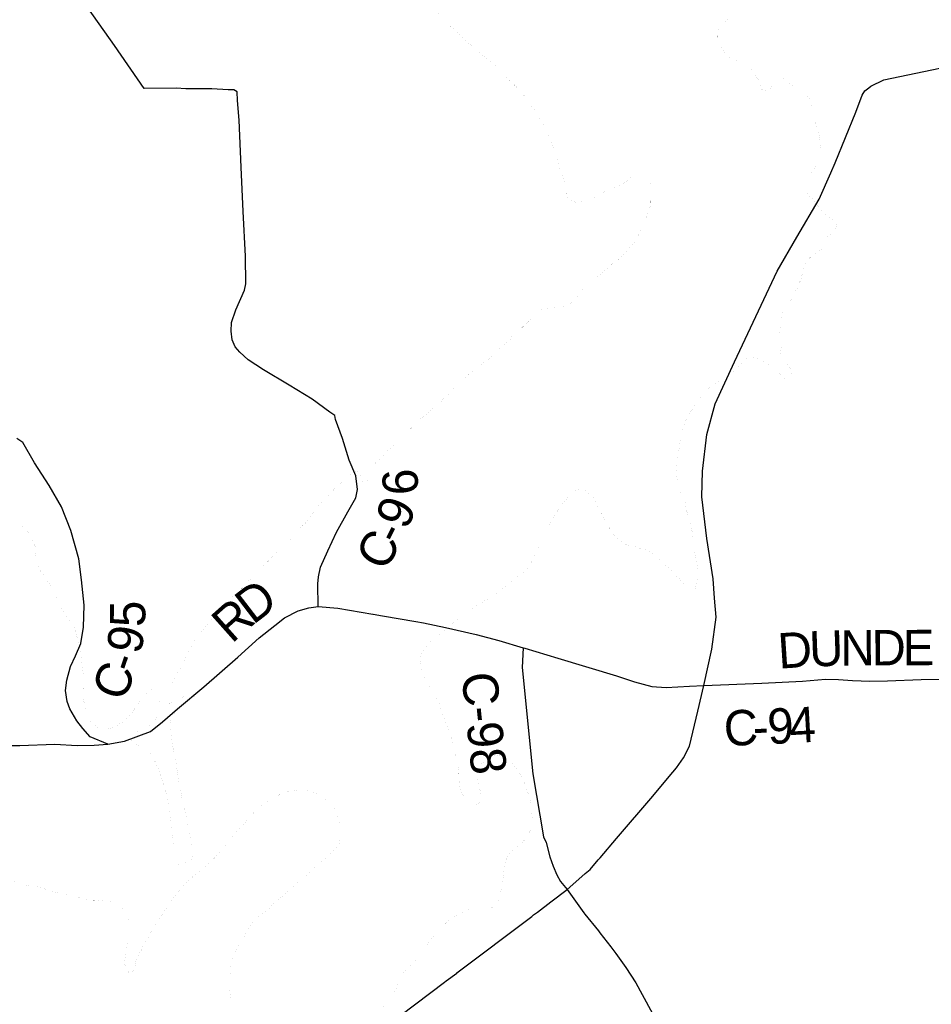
# Model space of a CAD drawing. Header units: feet. Extents: x 2045852 to 2423567, y 671180 to 1091522.
# Tile 52 of 101: x 2211553 to 2219286, y 942484 to 950833. Entities that reach past the tile are written whole.
import ezdxf

# ---------------------------------------------------------------- set-up
doc = ezdxf.new("R2010")
doc.units = ezdxf.units.FT
doc.header["$MEASUREMENT"] = 0
doc.linetypes.add('stream', pattern=[1.4, 0.7, -0.1, 0.1, -0.1, 0.1, -0.1, 0.1, -0.1])
for name, color, linetype in [('GM_X_County_Road', 3, 'Continuous'), ('GM_X_County_Road_Text', 3, 'Continuous'), ('GM_X_Major_River', 5, 'stream'), ('GM_X_State_Route', 1, 'Continuous')]:
    doc.layers.add(name, color=color, linetype=linetype)
doc.styles.add('Style-font30', font='font30.shx')

msp = doc.modelspace()

# ---------------------------------------------------------------- linework, layer by layer
at = {"layer": 'GM_X_County_Road', "flags": 128}
for points in [[(2214085, 945856.9), (2214080.9, 946049.5), (2214086.9, 946109.7), (2214105, 946189.9), (2214167.2, 946328.4), (2214239.4, 946486.9), (2214337.7, 946661.5), (2214403.9, 946779.9), (2214417.9, 946850.1), (2214405.9, 946964.5), (2214347.6, 947098.9), (2214291.3, 947283.4), (2214233.1, 947443.9), (2214227, 947478), (2214182.9, 947506), (2214034.3, 947616.3), (2213839.5, 947734.5), (2213622.7, 947864.8), (2213490.2, 947948.9), (2213421.9, 948013.1), (2213381.7, 948059.2), (2213355.6, 948117.4), (2213347.6, 948191.6), (2213349.5, 948265.8), (2213385.6, 948374.2), (2213459.9, 948538.7), (2213471.9, 948592.9), (2213467.8, 948827.6), (2213447.6, 949206.8), (2213431.4, 949581.9), (2213415.2, 949981.2), (2213401.1, 950147.7), (2213397.1, 950221.9), (2213371, 950239.9), (2213322.8, 950239.9), (2213182.3, 950247.8), (2212963.5, 950245.7), (2212881.2, 950251.6), (2212608.2, 950249.5), (2212357.1, 950614.4), (2212084, 951003.5)], [(2212300.8, 944690.1), (2212152.2, 944752.2), (2212087.9, 944822.4), (2212037.7, 944888.6), (2211979.5, 944990.9), (2211957.4, 945051), (2211941.3, 945145.3), (2211953.3, 945233.6), (2211983.4, 945350), (2212027.5, 945438.3), (2212071.6, 945542.6), (2212095.7, 945681.1), (2212101.7, 945869.7), (2212077.5, 946084.3), (2212055.4, 946260.8), (2211987, 946501.5), (2211906.7, 946702.1), (2211804.2, 946882.6), (2211679.7, 947075.1), (2211579.3, 947247.6), (2211528.7, 947282.1)], [(2212300.8, 944690.1), (2212443.3, 944716.3), (2212662.1, 944798.7), (2212764.4, 944879), (2212892.9, 944989.4), (2213115.6, 945176.2), (2213402.6, 945429.1), (2213585.2, 945591.7), (2213717.7, 945696.1), (2213800, 945760.4), (2213916.4, 945820.7), (2214006.7, 945844.8), (2214085, 945856.9), (2214251.6, 945842.9), (2214549, 945792.8), (2214550.3, 945792.6)], [(2214550.3, 945792.6), (2214631.1, 945779), (2214914.1, 945731), (2214978.9, 945717.6), (2215165.1, 945679), (2215424, 945621), (2215616.8, 945568.9), (2215823.1, 945507.2)], [(2215823.1, 945507.2), (2215815.6, 945340.4), (2215906.6, 944438.9), (2215996.7, 943904), (2216020.1, 943855.4), (2216048.9, 943733.5), (2216079.2, 943655.6), (2216109.2, 943581.6), (2216139.3, 943524.9), (2216197.3, 943458)], [(2215823.1, 945507.2), (2215837.6, 945502.9), (2216116.7, 945420.8), (2216616.6, 945270.6), (2216769.1, 945218.6), (2216915.7, 945178.5), (2217038.1, 945170.6), (2217234.9, 945182.8), (2217355.1, 945186.7)], [(2217355.1, 945186.7), (2217849.1, 945207.2), (2218194.4, 945225.5), (2218387.1, 945241.6), (2218499.5, 945239.7), (2218618, 945229.7), (2218764.5, 945223.8), (2218913.1, 945225.9), (2219200.1, 945238.1), (2219521.3, 945242.3)], [(2211267.4, 944677.5), (2211554, 944680), (2211851.1, 944689.9), (2212039.8, 944679.9), (2212184.3, 944682), (2212300.8, 944690.1)]]:
    msp.add_lwpolyline(points, dxfattribs=at)
at = {"layer": 'GM_X_Major_River', "ltscale": 0.333, "const_width": 0.18, "flags": 128}
for points in [[(2216686.9, 949456.3), (2216669, 949442), (2216643.1, 949429.7), (2216625.1, 949421.4), (2216605.2, 949413.2), (2216585.2, 949404.9), (2216565.2, 949396.7), (2216543.3, 949388.3), (2216523.3, 949378.1), (2216501.4, 949367.8), (2216477.5, 949353.5), (2216451.6, 949341.1), (2216429.7, 949328.8), (2216403.8, 949316.5), (2216389.8, 949312.3), (2216377.8, 949308.1), (2216363.8, 949303.9), (2216347.8, 949297.7), (2216333.8, 949295.5), (2216319.8, 949289.4), (2216305.8, 949287.2), (2216293.8, 949285), (2216277.8, 949282.8), (2216265.7, 949286.7), (2216247.5, 949292.5), (2216233.4, 949300.3), (2216217.2, 949308.2), (2216205.1, 949316), (2216190.9, 949327.9), (2216188.5, 949360), (2216188.2, 949376), (2216183.9, 949400), (2216179.6, 949422.1), (2216175.3, 949444.1), (2216169, 949468.1), (2216160.7, 949490), (2216154.4, 949510), (2216148.1, 949528), (2216141.9, 949542), (2216137.7, 949556), (2216135.5, 949572), (2216129.2, 949592), (2216124.8, 949622), (2216116.4, 949650), (2216110, 949676), (2216103.7, 949700), (2216095.4, 949722), (2216087.1, 949741.9), (2216078.8, 949761.9), (2216070.5, 949779.8), (2216060.2, 949803.8), (2216049.8, 949829.7), (2216037.4, 949857.7), (2216023, 949887.6), (2216004.4, 949923.5), (2215992.1, 949947.4), (2215977.7, 949973.3), (2215965.3, 949995.2), (2215950.9, 950023.1), (2215934.5, 950051), (2215920.2, 950072.9), (2215903.9, 950092.8), (2215887.6, 950110.6), (2215871.3, 950130.5), (2215854.9, 950154.3), (2215834.4, 950188.2), (2215805.9, 950218), (2215783.5, 950243.8), (2215761.1, 950267.6), (2215740.8, 950287.4), (2215720.4, 950307.2), (2215700.1, 950329), (2215677.7, 950354.8), (2215651.2, 950382.6), (2215624.8, 950408.3), (2215598.3, 950434.1), (2215571.9, 950457.9), (2215535.4, 950487.5), (2215507.1, 950509.2), (2215446.2, 950558.6), (2215427.9, 950576.5), (2215407.6, 950596.3), (2215387.2, 950616.1), (2215360.9, 950635.8), (2215330.4, 950663.5), (2215293.9, 950695.2), (2215257.2, 950738.9), (2215208.6, 950774.4), (2215174, 950810.1), (2215141.4, 950843.8), (2215113, 950871.5), (2215088.5, 950899.3), (2215068.1, 950923.2), (2215047.8, 950943), (2215031.5, 950962.8), (2215017.2, 950982.7), (2215002.8, 951004.6), (2214988.5, 951022.5), (2214972.2, 951042.4), (2214960, 951058.3), (2214945.7, 951076.2)], [(2218110.9, 950272), (2218094.7, 950281.8), (2218080.6, 950291.7), (2218066.3, 950303.5), (2218056.2, 950311.4), (2218042, 950323.3), (2218025.8, 950337.1), (2218011.7, 950337), (2218001.7, 950336.8), (2217987.7, 950330.7), (2217965.9, 950312.3), (2217954, 950300.2), (2217942.2, 950284), (2217930.4, 950265.8), (2217918.6, 950249.6), (2217910.7, 950239.4), (2217896.7, 950233.3), (2217878.6, 950235), (2217858.5, 950240.8), (2217846.4, 950244.7), (2217838.2, 950258.6), (2217833.9, 950278.7), (2217827.6, 950298.6), (2217821.4, 950316.6), (2217811.1, 950332.5), (2217800.8, 950352.5), (2217790.5, 950374.4), (2217776.2, 950392.3), (2217763.9, 950410.2), (2217753.7, 950426.1), (2217743.5, 950440), (2217731.3, 950449.9), (2217717.1, 950457.8), (2217705, 950461.6), (2217688.9, 950467.5), (2217668.8, 950473.2), (2217648.6, 950479), (2217630.5, 950486.8), (2217606.3, 950496.6), (2217592.1, 950502.4), (2217582, 950508.3), (2217565.8, 950522.1), (2217555.6, 950532), (2217545.5, 950542), (2217537.3, 950553.9), (2217527.1, 950567.8), (2217518.8, 950581.8), (2217486.1, 950633.5), (2217479.9, 950643.5), (2217473.8, 950653.4), (2217469.6, 950667.4), (2217469.3, 950687.5), (2217469.2, 950697.5), (2217469, 950709.5), (2217468.8, 950727.6), (2217474.6, 950741.7), (2217482.4, 950755.8), (2217494.3, 950772), (2217510.2, 950784.3), (2217528, 950800.5), (2217537.9, 950812.7), (2217551.7, 950828.9), (2217565.5, 950847.1), (2217575.4, 950861.3), (2217575.2, 950871.3), (2217571, 950887.3), (2217564.8, 950901.3), (2217556.6, 950917.2), (2217546.4, 950929.1), (2217538.2, 950941.1), (2217529.9, 950957), (2217525.8, 950969), (2217511.5, 950984.9), (2217499.3, 950994.8), (2217487.2, 951004.7), (2217473, 951012.5), (2217456.9, 951020.3), (2217438.8, 951024.1), (2217422.7, 951025.9), (2217408.7, 951023.8), (2217392.7, 951017.6), (2217374.8, 951007.3), (2217348.8, 950999), (2217324.9, 950986.6), (2217302.9, 950978.3), (2217284.9, 950970.1), (2217214.9, 950957.2), (2217188.8, 950954.9), (2217158.8, 950952.5), (2217126.7, 950952.1), (2217096.6, 950951.8), (2217060.4, 950953.3), (2217032.3, 950957), (2217004.2, 950958.7), (2216980.1, 950960.4), (2216958, 950962.1), (2216937.8, 950965.9), (2216915.7, 950969.6), (2216893.6, 950973.4), (2216871.5, 950975.1), (2216847.4, 950976.8)], [(2218155.4, 948575.4), (2218165.1, 948599.6), (2218174.9, 948619.7), (2218182.6, 948637.9), (2218186.4, 948658), (2218192.2, 948676.1), (2218193.9, 948694.2), (2218197.7, 948714.3), (2218199.4, 948734.4), (2218207.2, 948752.5), (2218217.1, 948766.7), (2218230.9, 948786.9), (2218246.7, 948805.2), (2218270.4, 948829.5), (2218294.3, 948843.9), (2218314.2, 948860.2), (2218336, 948880.5), (2218353.9, 948888.7), (2218365.7, 948910.9), (2218383, 948963.3), (2218388.9, 948977.4), (2218420.6, 949005.9), (2218442.5, 949016.2), (2218454.5, 949020.3), (2218464.4, 949030.5), (2218468.3, 949040.6), (2218474.1, 949054.7), (2218479.9, 949072.8), (2218483.8, 949082.9), (2218483.7, 949092.9), (2218479.5, 949104.9), (2218469.3, 949118.8), (2218455.1, 949132.7), (2218438.8, 949146.5), (2218422.6, 949158.4), (2218404.4, 949170.2), (2218390.2, 949180), (2218376, 949189.9), (2218363.8, 949205.8), (2218351.5, 949221.7), (2218337.2, 949241.6), (2218320.9, 949263.5), (2218302.5, 949289.3), (2218284.2, 949309.2), (2218265.9, 949325), (2218249.7, 949338.8), (2218239.5, 949350.7), (2218231.2, 949364.7), (2218226.9, 949386.7), (2218224.8, 949398.7), (2218224.6, 949412.8), (2218222.4, 949424.8), (2218222.3, 949436.8), (2218228, 949456.9), (2218231.9, 949467), (2218237.8, 949477.1), (2218243.7, 949487.2), (2218249.5, 949499.3), (2218257.4, 949509.4), (2218286.9, 949559.9), (2218296.7, 949574.1), (2218304.5, 949594.3), (2218310.2, 949616.4), (2218317.9, 949638.5), (2218325.7, 949662.7), (2218335.4, 949682.9), (2218339.2, 949699), (2218343, 949717.1), (2218344.7, 949737.2), (2218346.5, 949757.3), (2218344, 949789.3), (2218339.7, 949817.4), (2218335.3, 949843.4), (2218333, 949865.4), (2218330.8, 949879.4), (2218326.6, 949895.4), (2218322.4, 949909.4), (2218316.2, 949923.4), (2218310, 949939.4), (2218303.7, 949957.3), (2218299.4, 949975.3), (2218293.2, 949993.3), (2218286.9, 950017.3), (2218282.5, 950041.3), (2218274.2, 950061.3), (2218270, 950079.3), (2218267.7, 950097.3), (2218265.5, 950113.4), (2218265.3, 950127.4), (2218261.1, 950141.4), (2218257, 950151.4), (2218252.8, 950161.3), (2218240.6, 950175.2), (2218222.3, 950191.1), (2218210.2, 950201), (2218196, 950212.8), (2218179.8, 950224.7), (2218163.6, 950234.5), (2218147.3, 950248.3), (2218129.1, 950262.2), (2218110.9, 950272)], [(2215778.5, 948189.5), (2215796.4, 948203.8), (2215812.2, 948220), (2215826.1, 948234.2), (2215839.9, 948246.4), (2215855.8, 948260.6), (2215869.7, 948274.8), (2215881.5, 948289), (2215891.4, 948301.2), (2215903.2, 948315.4), (2215921.1, 948333.7), (2215934.9, 948347.9), (2215950.8, 948358.1), (2215964.8, 948366.3), (2215976.7, 948374.4), (2215992.7, 948378.7), (2216010.7, 948384.9), (2216028.7, 948387.1), (2216046.8, 948389.3), (2216062.8, 948393.5), (2216074.8, 948393.7), (2216090.8, 948395.9), (2216112.9, 948396.2), (2216135, 948396.4), (2216155, 948400.7), (2216175, 948406.9), (2216194.9, 948413.2), (2216214.9, 948423.5), (2216232.8, 948431.7), (2216248.7, 948441.9), (2216260.6, 948454.1), (2216272.4, 948470.3), (2216288.2, 948490.6), (2216311.9, 948520.9), (2216329.7, 948545.2), (2216347.4, 948565.5), (2216367.3, 948583.8), (2216391.1, 948604.2), (2216412.9, 948622.5), (2216438.7, 948642.8), (2216522.1, 948714.1), (2216547.9, 948736.4), (2216573.6, 948760.8), (2216599.6, 948773.2), (2216611.4, 948785.4), (2216625.4, 948795.5), (2216637.2, 948807.7), (2216651.1, 948821.9), (2216665, 948834.2), (2216680.8, 948852.4), (2216698.6, 948868.7), (2216714.4, 948888.9), (2216730.2, 948907.2), (2216744.1, 948921.4), (2216756, 948931.5), (2216767.9, 948943.7), (2216777.7, 948961.9), (2216783.6, 948972), (2216791.4, 948986.1), (2216799.2, 949006.3), (2216810.9, 949028.5), (2216824.6, 949052.7), (2216836.4, 949072.9), (2216844.2, 949091.1), (2216854, 949105.3), (2216859.8, 949121.4), (2216865.6, 949139.5), (2216871.4, 949157.6), (2216879.1, 949181.8), (2216886.9, 949201.9), (2216892.7, 949216.1), (2216896.6, 949228.1), (2216898.4, 949242.2), (2216902.2, 949256.3), (2216904, 949272.4), (2216903.7, 949298.4), (2216905.4, 949318.5), (2216905.2, 949334.6), (2216905, 949350.6), (2216904.8, 949368.7), (2216904.6, 949382.7), (2216904.4, 949396.8), (2216906.1, 949414.8), (2216906, 949428.9), (2216903.7, 949444.9), (2216899.5, 949460.9), (2216877, 949494.7), (2216868.8, 949504.6), (2216854.7, 949512.5), (2216844.6, 949518.4), (2216832.5, 949520.3), (2216814.4, 949524), (2216798.4, 949523.8), (2216786.3, 949525.7), (2216774.3, 949523.5), (2216758.3, 949515.3), (2216748.4, 949511.2), (2216740.5, 949501.1), (2216726.6, 949488.9), (2216708.7, 949472.6), (2216686.9, 949456.3)], [(2217244.4, 947509.1), (2217258.2, 947527.4), (2217269.9, 947547.6), (2217283.7, 947569.8), (2217299.5, 947592.1), (2217313.2, 947610.3), (2217323.1, 947624.4), (2217331, 947634.6), (2217338.9, 947646.7), (2217348.7, 947660.9), (2217362.6, 947675.1), (2217376.4, 947689.3), (2217398.3, 947707.6), (2217416.2, 947719.9), (2217432.1, 947728.1), (2217442.1, 947734.2), (2217457.9, 947748.4), (2217469.9, 947756.6), (2217479.8, 947764.8), (2217489.7, 947772.9), (2217505.5, 947789.1), (2217531.3, 947813.5), (2217567.1, 947838), (2217597.1, 947846.4), (2217618.9, 947864.8), (2217630.8, 947874.9), (2217640.7, 947885.1), (2217662.5, 947909.4), (2217674.4, 947919.6), (2217686.3, 947931.8), (2217696.1, 947943.9), (2217710.1, 947954.1), (2217727.9, 947968.4), (2217737.9, 947972.5), (2217754, 947972.7), (2217766, 947972.8), (2217784.1, 947971.1), (2217796.1, 947969.2), (2217812.3, 947961.4), (2217826.4, 947957.5), (2217840.6, 947949.7), (2217854.7, 947941.8), (2217872.9, 947932), (2217889.1, 947920.2), (2217905.3, 947910.3), (2217919.4, 947902.5), (2217929.6, 947896.6), (2217943.8, 947884.7), (2217956, 947872.8), (2217970.2, 947859), (2217984.4, 947847.1), (2217994.6, 947837.2), (2218002.7, 947827.3), (2218010.9, 947815.3), (2218025.1, 947801.5), (2218047.5, 947781.7), (2218059.5, 947783.8), (2218071.4, 947794), (2218083.2, 947810.2), (2218095, 947828.4), (2218098.9, 947838.5), (2218098.6, 947856.5), (2218090.4, 947874.5), (2218078.1, 947894.4), (2218059.7, 947918.2), (2218047.5, 947934.1), (2218035.2, 947948), (2218016.9, 947971.9), (2218010.7, 947981.8), (2218006.4, 948005.8), (2218004.1, 948023.9), (2218011.8, 948048), (2218013.6, 948070.1), (2218011.3, 948086.2), (2218009.1, 948102.2), (2218006.8, 948122.2), (2218002.6, 948138.2), (2218000.4, 948154.2), (2218000.2, 948172.3), (2218001.9, 948190.4), (2218001.6, 948212.4), (2218005.3, 948238.5), (2218008.9, 948266.7), (2218008.7, 948284.7), (2218010.5, 948298.8), (2218014.3, 948314.9), (2218018.1, 948333), (2218023.9, 948349.1), (2218029.8, 948361.2), (2218035.6, 948373.3), (2218043.5, 948385.4), (2218053.4, 948397.6), (2218061.2, 948409.7), (2218071.1, 948423.9), (2218082.9, 948442.1), (2218094.7, 948456.3), (2218104.5, 948476.5), (2218118.2, 948504.7), (2218135.9, 948533), (2218147.6, 948553.2), (2218155.4, 948575.4)], [(2214232.7, 946864.8), (2214248.6, 946883), (2214258.5, 946889.2), (2214270.4, 946897.3), (2214284.3, 946909.5), (2214292.2, 946921.7), (2214308.1, 946935.9), (2214318, 946942.1), (2214335.8, 946960.3), (2214347.8, 946966.5), (2214361.6, 946982.7), (2214371.6, 946988.8), (2214381.5, 946997), (2214405.5, 947005.3), (2214419.5, 947007.5), (2214429.7, 946995.6), (2214439.9, 946979.7), (2214444.1, 946965.7), (2214448.4, 946941.6), (2214454.7, 946925.7), (2214460.8, 946915.7), (2214463, 946903.7), (2214467.1, 946893.7), (2214469.3, 946883.7), (2214475.5, 946867.7), (2214481.7, 946853.8), (2214493.7, 946859.9), (2214509.5, 946880.2), (2214517.2, 946902.3), (2214511, 946914.3), (2214506.8, 946926.3), (2214502.6, 946946.3), (2214498.2, 946974.3), (2214500, 946986.4), (2214503.9, 947000.5), (2214513.8, 947008.6), (2214531.6, 947026.9), (2214539.5, 947037), (2214549.4, 947049.2), (2214565.2, 947069.4), (2214577, 947081.6), (2214590.9, 947095.8), (2214602.8, 947104), (2214620.6, 947124.3), (2214632.5, 947136.4), (2214650.3, 947156.7), (2214668.1, 947173), (2214688, 947191.3), (2214709.8, 947209.6), (2214731.5, 947233.9), (2214759.3, 947256.3), (2214783.1, 947280.7), (2214808.9, 947303.1), (2214832.7, 947327.4), (2214854.4, 947349.8), (2214878.2, 947374.1), (2214900, 947396.5), (2214921.8, 947418.8), (2214945.5, 947443.2), (2214973.3, 947465.6), (2215001.1, 947486), (2215032.9, 947512.4), (2215056.7, 947532.8), (2215076.5, 947551.1), (2215092.4, 947565.3), (2215104.3, 947575.5), (2215114.2, 947583.6), (2215128.1, 947593.8), (2215138.1, 947602), (2215143.9, 947620.1), (2215165.7, 947640.4), (2215181.6, 947650.7), (2215191.5, 947658.8), (2215201.3, 947673), (2215209.2, 947683.1), (2215221.1, 947695.2), (2215237, 947709.5), (2215254.8, 947727.8), (2215276.7, 947744.1), (2215298.5, 947764.4), (2215320.3, 947786.7), (2215342.1, 947805), (2215365.9, 947827.4), (2215391.7, 947847.8), (2215419.5, 947870.2), (2215449.3, 947890.6), (2215475.1, 947911), (2215497, 947929.3), (2215518.8, 947945.6), (2215542.7, 947963.9), (2215584.2, 948008.6), (2215602.1, 948024.8), (2215619.9, 948043.1), (2215637.8, 948055.4), (2215653.6, 948071.6), (2215673.5, 948087.9), (2215691.3, 948104.2), (2215711.2, 948120.5), (2215728.9, 948148.8), (2215758.7, 948171.2), (2215778.5, 948189.5)], [(2217129.7, 947074.8), (2217160.8, 947301.5), (2217166.4, 947335.7), (2217174, 947367.9), (2217181.7, 947390), (2217187.6, 947400.1), (2217197.4, 947420.3), (2217205.2, 947438.5), (2217214.9, 947456.6), (2217222.8, 947472.8), (2217234.6, 947491), (2217244.4, 947509.1)], [(2216749.7, 946369.7), (2216765.8, 946365.9), (2216781.9, 946362.1), (2216800, 946356.3), (2216818.2, 946350.5), (2216842.4, 946342.8), (2216856.4, 946338.9), (2216866.5, 946335), (2216876.6, 946331.1), (2216894.8, 946321.3), (2216909, 946313.5), (2216977.9, 946258.1), (2217010.4, 946228.4), (2217036.9, 946198.7), (2217063.2, 946180.9), (2217079.5, 946165.1), (2217093.7, 946153.2), (2217105.9, 946139.3), (2217116.1, 946127.4), (2217128.3, 946113.5), (2217142.6, 946097.6), (2217156.9, 946079.8), (2217175.2, 946059.9), (2217193.5, 946038.1), (2217211.8, 946020.2), (2217226, 946010.4), (2217236.1, 946006.5), (2217252.2, 946002.7), (2217270.2, 946002.9), (2217284.3, 946003.1), (2217288, 946023.2), (2217295.7, 946051.3), (2217303.4, 946077.5), (2217307.1, 946101.6), (2217306.7, 946127.7), (2217306.4, 946151.8), (2217302, 946179.8), (2217299.7, 946207.9), (2217295.3, 946235.9), (2217288.9, 946265.9), (2217284.4, 946298), (2217275.9, 946336), (2217271.6, 946358), (2217269.3, 946376), (2217267.2, 946386), (2217267, 946400.1), (2217264.9, 946412.1), (2217264.6, 946432.1), (2217262.2, 946458.2), (2217257.8, 946488.2), (2217251.4, 946520.2), (2217242.8, 946560.2), (2217230.4, 946588.2), (2217211.3, 946666.2), (2217205, 946690.2), (2217202.7, 946714.2), (2217198.4, 946734.2), (2217194.1, 946752.2), (2217189.9, 946766.2), (2217183.7, 946780.2), (2217175.5, 946794.2), (2217165.3, 946812.1), (2217159.1, 946826), (2217150.8, 946840), (2217144.6, 946854), (2217144.4, 946874), (2217150.3, 946884.1), (2217142, 946900.1), (2217135.8, 946918), (2217133.6, 946930), (2217131.4, 946942.1), (2217127.2, 946960.1), (2217123, 946970), (2217122.8, 946988.1), (2217122.7, 946998.1), (2217124.5, 947012.2), (2217126.3, 947028.3), (2217126.1, 947040.3), (2217127.9, 947056.4), (2217129.7, 947072.4), (2217129.7, 947074.8)], [(2212919.8, 945083.5), (2212905.8, 945075.3), (2212885.9, 945065.1), (2212870, 945056.8), (2212848, 945046.5), (2212834.1, 945036.3), (2212824.1, 945034.2), (2212823.5, 945076.3), (2212823.1, 945106.4), (2212822.9, 945126.5), (2212824.6, 945146.6), (2212828.4, 945164.7), (2212832.2, 945176.8), (2212840, 945194.9), (2212849.8, 945217.1), (2212863.5, 945239.3), (2212877.3, 945261.5), (2212891, 945287.8), (2212902.6, 945318), (2212918.4, 945336.3), (2212926.2, 945356.4), (2212937.9, 945378.6), (2212947.7, 945400.8), (2212957.4, 945423), (2212969.1, 945449.2), (2212978.9, 945467.4), (2212986.8, 945481.5), (2212994.6, 945493.7), (2213006.5, 945507.9), (2213020, 945550.2), (2213041.7, 945576.5), (2213057.5, 945592.7), (2213067.4, 945602.9), (2213075.3, 945617), (2213087.1, 945635.2), (2213102.9, 945653.5), (2213116.7, 945671.7), (2213128.6, 945683.9), (2213138.4, 945696), (2213152.3, 945712.2), (2213160.2, 945722.4), (2213168.1, 945732.5), (2213182, 945744.7), (2213193.6, 945770.9), (2213213.5, 945789.2), (2213225.4, 945799.4), (2213235.3, 945811.5), (2213245.1, 945823.7), (2213253, 945835.8), (2213262.9, 945848), (2213276.7, 945864.2), (2213300.3, 945900.6), (2213330.1, 945923), (2213352, 945939.3), (2213395.7, 945974), (2213411.5, 945986.2), (2213431.3, 946006.5), (2213455.1, 946030.9), (2213480.8, 946057.3), (2213504.6, 946083.6), (2213528.4, 946104), (2213544.2, 946120.2), (2213560, 946138.5), (2213577.9, 946156.7), (2213593.7, 946173), (2213609.5, 946189.2), (2213625.4, 946203.4), (2213639.2, 946219.7), (2213655.1, 946235.9), (2213672.9, 946254.2), (2213692.7, 946276.5), (2213722.4, 946306.9), (2213748.2, 946329.3), (2213776, 946351.7), (2213803.8, 946374.1), (2213825.5, 946396.5), (2213843.4, 946414.7), (2213859.2, 946433), (2213873, 946451.2), (2213890.8, 946469.5), (2213908.6, 946491.7), (2213928.3, 946516.1), (2213950, 946542.4), (2213977.8, 946566.8), (2213995.6, 946587.1), (2214011.4, 946607.3), (2214027.1, 946629.6), (2214044.9, 946653.9), (2214062.6, 946678.2), (2214082.4, 946700.5), (2214098.2, 946720.7), (2214112, 946734.9), (2214123.9, 946749.1), (2214137.8, 946763.3), (2214151.6, 946779.5), (2214167.4, 946795.8), (2214181.3, 946812), (2214197.1, 946828.3), (2214211, 946838.4), (2214218.8, 946854.6), (2214232.7, 946864.8)], [(2215122, 945627.8), (2215137.9, 945638), (2215151.8, 945650.2), (2215175.6, 945670.6), (2215195.4, 945688.9), (2215217.3, 945707.2), (2215243.1, 945727.6), (2215266.9, 945747.9), (2215290.7, 945766.3), (2215314.6, 945782.6), (2215336.5, 945796.9), (2215358.4, 945811.2), (2215378.2, 945825.5), (2215400.1, 945839.8), (2215423.9, 945862.2), (2215461.8, 945882.7), (2215491.6, 945901.1), (2215517.5, 945917.4), (2215545.4, 945933.8), (2215575.2, 945956.3), (2215609, 945980.8), (2215730.2, 946068.5), (2215771.9, 946103.1), (2215815.6, 946141.7), (2215859.2, 946178.4), (2215877, 946196.6), (2215886.9, 946210.8), (2215892.7, 946224.9), (2215896.6, 946237), (2215900.4, 946247.1), (2215904.3, 946259.2), (2215908.2, 946271.2), (2215914.1, 946281.3), (2215921.8, 946303.5), (2215929.7, 946313.6), (2215937.5, 946325.8), (2215943.4, 946337.9), (2215949.3, 946350), (2215955.1, 946366.1), (2215964.8, 946388.3), (2215974.5, 946414.5), (2215988.2, 946436.7), (2215999.9, 946462.9), (2216013.6, 946489.2), (2216027.3, 946517.4), (2216048.9, 946555.8), (2216064.6, 946582.1), (2216078.4, 946604.3), (2216086.2, 946618.4), (2216094.1, 946628.6), (2216100, 946638.7), (2216105.9, 946648.8), (2216113.7, 946662.9), (2216123.5, 946683.1), (2216137.3, 946701.3), (2216149.1, 946717.5), (2216162.9, 946737.7), (2216178.7, 946756), (2216192.5, 946772.2), (2216202.4, 946784.4), (2216212.3, 946794.5), (2216230.1, 946812.8), (2216240, 946820.9), (2216250, 946829.1), (2216265.9, 946837.3), (2216279.9, 946845.5), (2216295.8, 946853.7), (2216309.8, 946855.9), (2216321.9, 946856), (2216333.9, 946856.2), (2216346.1, 946842.3), (2216362.3, 946832.4), (2216376.5, 946818.6), (2216390.7, 946808.7), (2216402.9, 946796.8), (2216413.1, 946784.9), (2216423.3, 946771), (2216431.6, 946755), (2216441.8, 946737.1), (2216452.1, 946717.2), (2216462.5, 946693.2), (2216474.8, 946669.3), (2216491.3, 946637.4), (2216501.6, 946613.4), (2216516, 946589.6), (2216530.4, 946563.7), (2216546.8, 946539.8), (2216559.1, 946515.8), (2216575.5, 946492), (2216591.9, 946468.1), (2216608.2, 946448.2), (2216624.5, 946430.4), (2216642.7, 946416.6), (2216661, 946400.7), (2216679.1, 946392.9), (2216691.3, 946387.1), (2216703.4, 946383.2), (2216715.4, 946379.3), (2216725.5, 946375.4), (2216735.6, 946371.5), (2216749.7, 946369.7)], [(2211540.7, 946554.7), (2211584.2, 946533.8), (2211594.4, 946521.9), (2211608.7, 946504), (2211620.9, 946488.1), (2211631.2, 946474.2), (2211639.3, 946462.2), (2211645.5, 946452.3), (2211651.7, 946438.3), (2211657.9, 946426.3), (2211666.1, 946412.4), (2211674.3, 946398.4), (2211680.5, 946382.5), (2211684.8, 946366.5), (2211687, 946344.4), (2211687.3, 946324.4), (2211687.5, 946308.3), (2211689.7, 946292.3), (2211692, 946276.3), (2211696.3, 946252.3), (2211702.6, 946232.3), (2211708.9, 946210.3), (2211717.2, 946188.3), (2211727.6, 946164.4), (2211741.9, 946144.5), (2211754.1, 946126.6), (2211764.3, 946116.7), (2211790.9, 946074.9), (2211799.2, 946058.9), (2211811.5, 946041), (2211821.7, 946027.1), (2211829.9, 946015.2), (2211836, 946003.2), (2211842.2, 945991.2), (2211848.5, 945971.3), (2211858.8, 945953.3), (2211867.1, 945933.4), (2211875.4, 945913.4), (2211881.6, 945895.4), (2211887.9, 945877.4), (2211896.1, 945861.5), (2211904.3, 945849.6), (2211910.4, 945839.6), (2211916.6, 945829.7), (2211928.8, 945813.8), (2211939.1, 945799.8), (2211945.2, 945789.9), (2211951.4, 945777.9), (2211961.6, 945766), (2211969.8, 945754.1), (2211984.1, 945734.2), (2211994.3, 945716.2), (2212004.6, 945700.3), (2212012.8, 945684.4), (2212019.1, 945666.4), (2212025.3, 945650.4), (2212029.5, 945636.4), (2212033.7, 945626.5), (2212035.8, 945614.4), (2212040.1, 945594.4), (2212046.4, 945576.5), (2212052.6, 945560.5), (2212054.7, 945550.5), (2212058.9, 945536.5), (2212063.1, 945522.5), (2212065.3, 945512.5), (2212067.5, 945492.5), (2212069.9, 945464.4), (2212074.3, 945432.4), (2212076.6, 945412.3), (2212085.5, 945346.2), (2212087.8, 945328.2), (2212090, 945308.2), (2212092.3, 945288.1), (2212092.6, 945266.1), (2212093, 945234), (2212093.4, 945205.9), (2212091.9, 945165.8), (2212092.3, 945133.7), (2212092.6, 945113.6), (2212092.8, 945095.6), (2212093.1, 945077.5), (2212095.3, 945061.5), (2212099.6, 945043.5), (2212103.8, 945025.5), (2212108.1, 945007.5), (2212112.2, 944993.5), (2212116.5, 944977.5), (2212120.7, 944961.5), (2212129.1, 944935.5), (2212145.5, 944903.6), (2212151.7, 944893.7), (2212157.8, 944883.7), (2212166, 944873.8), (2212180.2, 944859.9), (2212196.5, 944846), (2212208.6, 944840.2), (2212216.7, 944830.2), (2212232.9, 944824.4), (2212247, 944816.6), (2212261.1, 944814.7)], [(2215460.7, 944289.8), (2215464.9, 944273.8), (2215465.1, 944259.8), (2215467.3, 944245.8), (2215467.5, 944235.7), (2215465.6, 944225.7), (2215461.7, 944215.6), (2215455.9, 944201.5), (2215446, 944189.3), (2215422.1, 944175), (2215412, 944176.9), (2215398, 944178.7), (2215379.9, 944182.5), (2215365.7, 944192.4), (2215353.5, 944200.2), (2215343.3, 944214.2), (2215337.2, 944224.1), (2215331, 944234.1), (2215322.9, 944244), (2215312.6, 944257.9), (2215304.4, 944277.9), (2215300.2, 944289.9), (2215294, 944305.9), (2215289.7, 944323.9), (2215285.5, 944337.8), (2215281.3, 944353.8), (2215281, 944371.9), (2215278.8, 944391.9), (2215280.6, 944408), (2215280.4, 944422), (2215278.2, 944438.1), (2215277.9, 944456.1), (2215275.7, 944476.2), (2215273.4, 944492.2), (2215269.2, 944506.2), (2215267, 944526.2), (2215264.8, 944540.2), (2215260.6, 944554.2), (2215258.3, 944570.2), (2215254.1, 944586.2), (2215249.9, 944602.2), (2215235.1, 944656.2), (2215228.8, 944682.2), (2215222.4, 944710.2), (2215216, 944738.2), (2215207.7, 944762.2), (2215201.3, 944784.2), (2215193, 944808.2), (2215184.7, 944830.1), (2215176.4, 944852.1), (2215170.1, 944872.1), (2215161.8, 944890), (2215155.6, 944906), (2215147.3, 944926), (2215141, 944950), (2215132.6, 944975.9), (2215120.1, 945009.9), (2215111.8, 945033.9), (2215103.5, 945051.8), (2215095.3, 945067.8), (2215089.1, 945079.7), (2215082.9, 945089.7), (2215076.8, 945101.7), (2215068.5, 945115.6), (2215060.4, 945127.5), (2215052.1, 945141.5), (2215043.9, 945155.4), (2215033.7, 945173.3), (2215023.5, 945187.3), (2215015.2, 945201.2), (2215007.1, 945213.2), (2215000.9, 945227.1), (2214994.6, 945243.1), (2214988.4, 945259.1), (2214982.2, 945271), (2214978, 945283), (2214969.8, 945299), (2214967.7, 945309), (2214963.5, 945323), (2214961.3, 945335), (2214959.1, 945347), (2214957, 945359), (2214956.8, 945373), (2214954.6, 945383), (2214952.5, 945397), (2214950.2, 945413.1), (2214948.1, 945423.1), (2214951.9, 945437.2), (2214955.8, 945449.2), (2214961.7, 945459.3), (2214967.6, 945469.4), (2214977.3, 945487.6), (2214985.2, 945499.8), (2214999, 945518), (2215006.9, 945530.1), (2215020.7, 945544.3), (2215034.6, 945560.5), (2215054.4, 945578.8), (2215078.2, 945599.2), (2215102.1, 945613.5), (2215122, 945627.8)], [(2212261.1, 944814.7), (2212273.1, 944814.9), (2212289.2, 944817.1), (2212303.2, 944819.3), (2212319.2, 944823.5), (2212339.2, 944829.7), (2212359.1, 944838), (2212385, 944852.4), (2212402.9, 944862.6), (2212416.9, 944872.8), (2212428.8, 944881), (2212446.6, 944899.2), (2212462.5, 944913.5), (2212480.3, 944927.7), (2212515.9, 944968.3), (2212527.7, 944986.5), (2212539.6, 945002.7), (2212551.4, 945020.9), (2212561.2, 945035), (2212571.1, 945049.2), (2212582.8, 945071.4), (2212598.6, 945091.7), (2212610.5, 945103.8), (2212626.3, 945118.1), (2212636.3, 945126.2), (2212650.1, 945140.4), (2212668, 945150.7), (2212680, 945154.8), (2212690.2, 945146.9), (2212704.3, 945137.1), (2212714.5, 945129.2), (2212726.8, 945111.3), (2212735.2, 945079.3), (2212737.4, 945067.3), (2212739.6, 945049.2), (2212739.8, 945033.2), (2212738.1, 945015.1), (2212738.2, 945001.1), (2212736.4, 944985), (2212732.7, 944966.9), (2212727, 944944.8), (2212721.2, 944924.6), (2212713.4, 944910.5), (2212705.5, 944900.4), (2212697.6, 944890.2), (2212667.9, 944859.8), (2212655.9, 944851.6), (2212642, 944841.4), (2212624.1, 944829.2), (2212608.1, 944823), (2212596.2, 944816.8), (2212586.2, 944810.7), (2212570.3, 944802.4), (2212556.3, 944798.3), (2212544.4, 944788.1), (2212528.5, 944775.9), (2212520.6, 944765.7), (2212512.7, 944755.6), (2212506.9, 944743.5), (2212503, 944733.4), (2212505.2, 944717.4), (2212511.4, 944705.4), (2212521.5, 944697.5), (2212539.7, 944687.7), (2212557.8, 944683.9), (2212573.9, 944678.1), (2212588.1, 944670.3), (2212604.2, 944662.4), (2212620.4, 944654.6), (2212630.5, 944648.7), (2212640.7, 944636.8), (2212650.9, 944624.9), (2212661.1, 944611), (2212673.4, 944593.1), (2212683.7, 944575.1), (2212693.9, 944557.2), (2212704.2, 944537.3), (2212714.5, 944517.3), (2212722.8, 944497.4), (2212731.1, 944475.4), (2212739.5, 944453.4), (2212747.9, 944421.4), (2212758.3, 944393.5), (2212764.6, 944373.5), (2212772.9, 944353.5), (2212779.1, 944337.5), (2212783.3, 944321.6), (2212787.5, 944307.6), (2212791.7, 944295.6), (2212795.9, 944283.6), (2212808.6, 944229.6), (2212813, 944203.5), (2212817.3, 944177.5), (2212821.7, 944151.5), (2212824.1, 944121.4), (2212828.6, 944085.4), (2212831, 944051.3), (2212835.5, 944021.3), (2212839.8, 943995.2), (2212842.2, 943969.2), (2212846.5, 943945.2)], [(2212846.5, 943945.2), (2212848.8, 943921.1), (2212853.3, 943889.1), (2212855.6, 943865), (2212859.9, 943839), (2212860.2, 943819), (2212862.4, 943804.9), (2212864.5, 943794.9), (2212866.7, 943782.9), (2212870.9, 943766.9), (2212873.1, 943752.9), (2212877.3, 943736.9), (2212879.5, 943724.9), (2212885.8, 943706.9), (2212887.9, 943696.9), (2212892.1, 943684.9), (2212898.3, 943671), (2212922.2, 943681.3), (2212936.2, 943685.5), (2212948.2, 943687.6), (2212958.2, 943689.8), (2212978.2, 943694), (2212990.2, 943698.2), (2213002.2, 943702.3), (2213012.2, 943704.4), (2213015.9, 943732.6), (2213017.5, 943756.7), (2213017.4, 943768.7), (2213017.2, 943782.7), (2213017, 943796.8), (2213016.8, 943814.8), (2213014.5, 943834.9), (2213012.3, 943852.9), (2213010, 943872.9), (2213005.7, 943892.9), (2213001.4, 943913), (2212997.2, 943933), (2212992.9, 943949), (2212988.6, 943971), (2212984.4, 943989), (2212980.2, 944005), (2212977.9, 944021), (2212973.7, 944037), (2212969.5, 944053), (2212965.2, 944075), (2212960.9, 944099), (2212954.5, 944123), (2212948.2, 944149), (2212941.7, 944179), (2212937.3, 944211.1), (2212928.9, 944237.1), (2212924.6, 944259.1), (2212920.2, 944287.1), (2212913.8, 944317.1), (2212907.4, 944345.1), (2212903, 944379.2), (2212898.5, 944413.2), (2212892, 944447.3), (2212887.6, 944477.3), (2212883.2, 944507.3), (2212878.8, 944535.4), (2212874.4, 944567.4), (2212870.1, 944589.4), (2212865.8, 944609.4), (2212861.6, 944627.4), (2212857.3, 944645.4), (2212853, 944667.4), (2212848.7, 944689.5), (2212844.4, 944709.5), (2212840.1, 944731.5), (2212834.9, 944827.7), (2212834.5, 944855.8), (2212832.2, 944877.8), (2212830, 944889.8), (2212827.9, 944899.9), (2212823.6, 944919.9), (2212833.4, 944936), (2212845.3, 944946.2), (2212863.3, 944950.4), (2212873.3, 944954.6), (2212883.2, 944962.7), (2212895.2, 944970.9), (2212909.1, 944981.1), (2212925, 944993.3), (2212944.9, 945007.6), (2212960.8, 945017.8), (2212972.7, 945028), (2212982.5, 945040.2), (2212994.5, 945050.3), (2213008.3, 945064.5), (2213022.2, 945078.8), (2213036.1, 945091), (2213035.8, 945113), (2213023.4, 945134.9), (2213017.3, 945146.9), (2213001.4, 945132.7), (2212977.5, 945118.3), (2212955.6, 945106), (2212943.7, 945097.8), (2212933.7, 945089.7), (2212919.8, 945083.5)], [(2215597.7, 943336.6), (2215609.5, 943354.8), (2215619.2, 943378.9), (2215626.8, 943409.1), (2215634.4, 943443.3), (2215641.8, 943489.6), (2215651.4, 943525.8), (2215653.1, 943551.9), (2215656.7, 943576), (2215658.5, 943598.1), (2215660.2, 943618.2), (2215663.9, 943642.3), (2215669.6, 943668.4), (2215675.3, 943692.6), (2215681.1, 943710.7), (2215684.9, 943722.8), (2215692.7, 943738.9), (2215704.5, 943757.1), (2215714.4, 943771.3), (2215754, 943807.9), (2215777.9, 943826.2), (2215795.7, 943840.5), (2215807.7, 943844.7), (2215815.6, 943854.8), (2215825.5, 943862.9), (2215839.2, 943889.2), (2215853, 943909.4), (2215866.8, 943929.6), (2215898.3, 943976.2), (2215898.2, 943986.2), (2215900, 944000.2), (2215901.8, 944018.3), (2215901.5, 944034.4), (2215901.4, 944048.4), (2215901.1, 944064.5), (2215898.9, 944080.5), (2215898.7, 944094.5), (2215896.5, 944110.5), (2215894.3, 944130.6), (2215892, 944148.6), (2215889.8, 944164.6), (2215887.6, 944180.7), (2215885.4, 944196.7), (2215883.1, 944212.7), (2215878.9, 944228.7), (2215874.7, 944242.7), (2215870.6, 944252.7), (2215868.4, 944262.7), (2215864.3, 944274.7), (2215860.1, 944286.6), (2215851.8, 944306.6), (2215845.5, 944326.6), (2215839.2, 944346.6), (2215833, 944366.5), (2215826.7, 944380.5), (2215820.5, 944398.5), (2215812.2, 944416.5), (2215802, 944434.4), (2215791.7, 944450.3), (2215781.5, 944466.2), (2215769.2, 944482.1), (2215757, 944496), (2215744.8, 944505.9), (2215736.7, 944515.8), (2215728.5, 944525.8), (2215718.3, 944537.7), (2215708.2, 944547.6), (2215698, 944557.5), (2215687.8, 944567.4), (2215675.7, 944575.3), (2215665.6, 944581.2), (2215655.5, 944583.1), (2215641.4, 944586.9), (2215631.3, 944592.8), (2215619.2, 944594.7), (2215583.2, 944592.2), (2215571.1, 944590.1), (2215559.1, 944587.9), (2215543.1, 944583.7), (2215523.2, 944573.4), (2215513.3, 944565.3), (2215501.4, 944553.1), (2215489.5, 944540.9), (2215477.6, 944532.8), (2215465.8, 944514.6), (2215459.9, 944504.5), (2215454.1, 944488.3), (2215444.3, 944466.2), (2215438.5, 944450), (2215432.7, 944437.9), (2215432.8, 944425.9), (2215435, 944411.9), (2215435.2, 944399.8), (2215437.3, 944389.8), (2215441.6, 944371.8), (2215443.7, 944361.8), (2215447.9, 944345.8), (2215452.2, 944329.8), (2215454.4, 944315.8), (2215458.6, 944299.8), (2215460.7, 944289.8)], [(2213903.4, 944301), (2213891.3, 944298.9), (2213877.3, 944296.7), (2213867.3, 944294.6), (2213857.3, 944292.5), (2213843.3, 944290.3), (2213829.3, 944288.1), (2213815.3, 944283.9), (2213799.3, 944277.7), (2213779.3, 944271.4), (2213759.4, 944263.2), (2213739.4, 944252.9), (2213717.6, 944238.6), (2213689.7, 944222.2), (2213663.8, 944203.8), (2213631.9, 944189.4), (2213612, 944177.1), (2213594.2, 944160.9), (2213576.3, 944144.6), (2213556.5, 944124.3), (2213536.7, 944108), (2213518.8, 944089.7), (2213501.1, 944067.5), (2213479.3, 944045.1), (2213457.6, 944018.8), (2213435.8, 943994.4), (2213406.1, 943962), (2213382.4, 943935.6), (2213356.7, 943905.2), (2213329.1, 943870.8), (2213297.5, 943832.3), (2213263.9, 943791.8), (2213232.3, 943757.3), (2213206.6, 943726.9), (2213180.8, 943702.5), (2213159, 943682.2), (2213139.2, 943663.9), (2213115.4, 943637.5), (2213081.6, 943615), (2213057.8, 943596.7), (2213034, 943576.3), (2213012.2, 943556), (2212992.3, 943537.7), (2212974.5, 943521.4), (2212933, 943474.8), (2212921.1, 943462.6), (2212911.2, 943448.4), (2212897.4, 943430.2), (2212885.6, 943416), (2212871.7, 943399.8), (2212857.9, 943383.6), (2212842.1, 943365.4), (2212828.3, 943343.1), (2212810.6, 943316.8), (2212790.9, 943288.5), (2212773.2, 943266.2), (2212761.4, 943248), (2212749.6, 943229.8), (2212737.9, 943201.6), (2212718.1, 943181.3), (2212708.3, 943163.1), (2212696.5, 943142.9), (2212684.8, 943122.7), (2212675, 943104.5), (2212663.2, 943086.3), (2212653.3, 943070.2), (2212643.5, 943054), (2212633.7, 943039.8), (2212623.9, 943019.7), (2212612.1, 942999.4), (2212598.3, 942981.2), (2212592.5, 942969.1), (2212586.7, 942949), (2212575, 942926.8), (2212567.2, 942908.6), (2212559.4, 942890.5), (2212551.5, 942878.3), (2212545.7, 942860.2), (2212537.9, 942846.1), (2212534.2, 942824), (2212532.4, 942809.9), (2212530.5, 942795.8), (2212522.8, 942775.7), (2212498.9, 942759.4), (2212476.9, 942753.1), (2212460.4, 942785), (2212450.2, 942802.9), (2212445.9, 942818.9), (2212443.7, 942838.9), (2212445.4, 942857), (2212447.2, 942873.1), (2212449, 942895.2), (2212452.6, 942923.3), (2212458.1, 942961.5), (2212465.8, 942989.7), (2212469.5, 943013.8), (2212471.2, 943035.9), (2212474.9, 943056), (2212476.7, 943072), (2212478.5, 943090.1), (2212480.3, 943108.2)], [(2213342.8, 942524.8), (2213335.8, 942603), (2213337.5, 942627.1), (2213337.1, 942651.2), (2213336.8, 942673.2), (2213336.6, 942693.3), (2213336.4, 942709.3), (2213338.2, 942723.4), (2213337.9, 942741.4), (2213339.7, 942759.5), (2213341.5, 942777.6), (2213343.2, 942797.7), (2213348.9, 942821.8), (2213352.6, 942847.9), (2213360.3, 942872.1), (2213368, 942898.3), (2213381.6, 942930.5), (2213397.2, 942966.8), (2213414.8, 942997.2), (2213432.5, 943025.4), (2213450.2, 943051.8), (2213460.1, 943065.9), (2213466, 943078), (2213471.8, 943088.1), (2213477.7, 943098.2), (2213485.5, 943114.4), (2213499.3, 943134.6), (2213515.1, 943154.8), (2213530.9, 943175.1), (2213546.7, 943193.3), (2213564.6, 943209.6), (2213580.4, 943227.9), (2213602.3, 943242.2), (2213618.1, 943256.4), (2213632, 943268.6), (2213645.9, 943278.8), (2213659.8, 943291), (2213675.7, 943305.2), (2213693.5, 943323.5), (2213713.3, 943339.8), (2213733.1, 943360.1), (2213757, 943380.5), (2213782.8, 943400.8), (2213816.5, 943431.3), (2213844.3, 943453.7), (2213868.1, 943476.1), (2213893.9, 943498.5), (2213917.7, 943518.8), (2213943.5, 943541.2), (2214022.8, 943612.4), (2214048.6, 943636.8), (2214074.4, 943659.2), (2214096.1, 943683.5), (2214124, 943699.9), (2214141.8, 943716.1), (2214161.7, 943732.4), (2214179.6, 943746.7), (2214191.4, 943758.9), (2214203.3, 943775.1), (2214217.1, 943791.3), (2214232.9, 943807.5), (2214244.8, 943821.7), (2214254.6, 943835.9), (2214262.5, 943846), (2214266.4, 943858.1), (2214268.2, 943872.1), (2214270.1, 943884.2), (2214269.9, 943894.2), (2214269.8, 943904.3), (2214269.6, 943918.3), (2214271.5, 943930.4), (2214271.2, 943946.4), (2214271, 943962.4), (2214270.8, 943982.5), (2214270.5, 944004.6), (2214266.1, 944028.6), (2214264, 944038.6), (2214259.8, 944052.6), (2214249.3, 944088.6), (2214234.8, 944124.5), (2214222.5, 944142.4), (2214210.3, 944158.3), (2214194, 944176.2), (2214183.8, 944188.1), (2214171.6, 944198), (2214155.4, 944211.8), (2214147.2, 944221.7), (2214135.1, 944227.6), (2214125, 944235.5), (2214108.8, 944245.4), (2214090.6, 944257.2), (2214068.3, 944268.9), (2214044.1, 944282.7), (2213967.6, 944299.8), (2213955.5, 944301.7), (2213941.5, 944301.5), (2213929.4, 944301.4), (2213915.4, 944301.2), (2213903.4, 944301)], [(2210815.1, 943716.2), (2210831, 943720.7), (2210844.9, 943725.1), (2210858.8, 943729.5), (2210874.7, 943733.9), (2210890.7, 943736.4), (2210908.8, 943736.9), (2210924.7, 943739.4), (2210981, 943737), (2211001.1, 943735.5), (2211025.3, 943730.2), (2211049.5, 943726.9), (2211073.7, 943721.5), (2211096, 943712.2), (2211120.4, 943702.8), (2211148.7, 943693.6), (2211169, 943686.2), (2211191.3, 943678.8), (2211211.6, 943671.3), (2211225.9, 943661.7), (2211252.2, 943654.4), (2211270.4, 943648.9), (2211288.6, 943643.4), (2211304.9, 943635.9), (2211323.2, 943628.4), (2211335.4, 943622.7), (2211347.6, 943617), (2211361.8, 943611.4), (2211374, 943603.7), (2211384.2, 943598), (2211394.4, 943592.3), (2211412.8, 943580.8), (2211429.2, 943569.2), (2211447.6, 943559.7), (2211465.9, 943550.2), (2211480.1, 943544.6), (2211566.2, 943483.4)], [(2212480.3, 943108.2), (2212481.7, 943152.3), (2212481.3, 943180.4), (2212479, 943202.5), (2212472.7, 943228.5), (2212468.4, 943244.5), (2212460.2, 943260.4), (2212454, 943272.4), (2212439.8, 943288.2), (2212429.6, 943296.2), (2212417.5, 943306), (2212403.2, 943317.9), (2212385, 943331.7), (2212360.8, 943341.5), (2212336.6, 943351.2), (2212300.4, 943356.8), (2212270.2, 943362.4), (2212240.1, 943366.1), (2212212, 943367.8), (2212185.9, 943367.4), (2212159.8, 943367.1), (2212133.7, 943370.8), (2212111.5, 943374.5), (2212083.3, 943382.2), (2212055.1, 943391.9), (2212024.9, 943401.6), (2211980.6, 943411.1), (2211948.4, 943418.7), (2211918.2, 943424.4), (2211892.1, 943430.1), (2211863.9, 943433.7), (2211837.8, 943439.4), (2211813.6, 943445.2), (2211747.1, 943468.4), (2211720.9, 943478.2), (2211692.6, 943489.8), (2211658.4, 943499.4), (2211566.2, 943483.4)], [(2214687.3, 942067.7), (2214675.1, 942079.5), (2214665, 942087.5), (2214652.8, 942097.3), (2214636.6, 942111.2), (2214622.4, 942123.1), (2214612.2, 942128.9), (2214598.1, 942138.8), (2214581.9, 942146.6), (2214559.6, 942164.4), (2214541.4, 942178.2), (2214521.1, 942190), (2214504.9, 942201.9), (2214490.8, 942209.7), (2214478.6, 942221.6), (2214472.4, 942231.6), (2214466.3, 942241.5), (2214460.1, 942251.5), (2214451.9, 942265.4), (2214451.7, 942281.5), (2214455.6, 942293.6), (2214459.4, 942305.7), (2214463.3, 942317.7), (2214469.1, 942329.8), (2214483, 942346.1), (2214488.9, 942356.2), (2214498.1, 942364.6), (2214502.7, 942368.6), (2214514.9, 942377.3), (2214530.4, 942388.3), (2214548.3, 942401.5), (2214559.9, 942405.6), (2214582.4, 942414.8), (2214600.4, 942419.7), (2214616.2, 942440), (2214636, 942462.3), (2214651.7, 942482.5), (2214669.6, 942500.8), (2214683.4, 942517), (2214693.3, 942529.2), (2214707.1, 942543.4), (2214713, 942553.5), (2214718.8, 942569.6), (2214724.7, 942583.7), (2214732.6, 942593.8), (2214740.4, 942606), (2214746.3, 942620.1), (2214750.1, 942632.2), (2214757.9, 942652.3), (2214765.7, 942666.5), (2214775.5, 942688.7), (2214777.3, 942700.7), (2214781.1, 942714.8), (2214785, 942726.9), (2214792.9, 942739), (2214810.6, 942759.3), (2214824.5, 942775.5), (2214848.2, 942799.9), (2214876, 942826.3), (2214903.8, 942850.7), (2214931.6, 942871.1), (2214951.4, 942889.4), (2214969.3, 942903.7), (2214979.1, 942917.8), (2214988.9, 942936), (2214998.7, 942958.2), (2215010.3, 942990.4), (2215030, 943012.7), (2215041.9, 943030.9), (2215053.7, 943045.1), (2215065.6, 943059.3), (2215075.4, 943073.4), (2215089.2, 943091.7), (2215105, 943107.9), (2215122.9, 943126.2), (2215144.6, 943148.5), (2215170.4, 943174.9), (2215198.2, 943199.3), (2215237.9, 943227.9), (2215261.8, 943242.2), (2215281.7, 943254.5), (2215299.7, 943262.7), (2215313.6, 943268.9), (2215327.6, 943275.1), (2215339.6, 943279.3), (2215353.6, 943283.5), (2215363.6, 943285.6), (2215375.6, 943285.7), (2215387.7, 943285.9), (2215399.7, 943286), (2215427.8, 943286.4), (2215447.9, 943286.6), (2215469.9, 943288.9), (2215485.9, 943289.1), (2215512, 943293.4), (2215528, 943297.6), (2215544, 943299.8), (2215558, 943304), (2215572, 943310.2), (2215583.9, 943320.3), (2215597.7, 943336.6)]]:
    msp.add_lwpolyline(points, dxfattribs=at)
at = {"layer": 'GM_X_State_Route', "flags": 128}
for points in [[(2218432.6, 949533.7), (2218433.1, 949534.8), (2218470.9, 949620.7), (2218645.8, 950049.1), (2218700.1, 950193.2), (2218722.1, 950231.3), (2218755.8, 950256.8), (2218772.2, 950269.2), (2218882.4, 950323.1), (2219358.7, 950422.5), (2219371.5, 950424.7)], [(2217447.9, 945927.3), (2217436, 946092.6), (2217380.7, 946433.3), (2217339.3, 946786), (2217343.7, 947004.3), (2217380.3, 947316.8), (2217452.8, 947577.1), (2217617.5, 947931.4), (2217979.1, 948700), (2218145.7, 948990.2), (2218334.3, 949310.4), (2218432.6, 949533.7)], [(2215261.5, 942750.5), (2215896.2, 943229.6), (2215912.7, 943242.1), (2215945.4, 943266.9), (2216058.4, 943352.6), (2216197.3, 943458), (2216346.6, 943590.1), (2216349, 943592.4), (2216391.1, 943628.3), (2216461.3, 943710.4), (2216475.8, 943727.2), (2216615.8, 943890.5), (2216924.4, 944250.5), (2217062.9, 944416.2), (2217124.9, 944490.5), (2217183.1, 944574.6), (2217233.3, 944674.6), (2217305.9, 944969), (2217355.1, 945186.7), (2217424.9, 945495.7), (2217459.4, 945766.1), (2217447.9, 945927.3)], [(2216197.3, 943458), (2216338.5, 943258.9), (2216346.4, 943247.8), (2216462.2, 943107.3), (2216475.1, 943090.9), (2216567.9, 942972.9), (2216609.3, 942914.8), (2216693.6, 942796.4), (2216779.4, 942666), (2216974.7, 942307.1)], [(2210966.1, 938648.3), (2210966.4, 938648.7), (2211492.5, 939317.5), (2211510.5, 939340.4), (2211615.2, 939516.2), (2212385.4, 940120.2), (2212942, 940552.5), (2213573.7, 941202.7), (2213590.2, 941219.8), (2214055.5, 941694.7), (2214062.8, 941702.2), (2214518, 942184.2), (2214532.4, 942199.5), (2215157.8, 942672.2), (2215172, 942683), (2215260.1, 942749.5), (2215261.5, 942750.5)]]:
    msp.add_lwpolyline(points, dxfattribs=at)

# ---------------------------------------------------------------- texts
at = {"layer": 'GM_X_County_Road_Text', "style": 'Style-font30'}
for s, rotation, p in [('6', 92.14513, (2214935.2, 946807.8)), ('9', 67.30074, (2214838.8, 946498.6)), ('-', 63.15818, (2214773.2, 946367.2)), ('C', 62.48886, (2214657.7, 946145.2)), ('D', 37.52195, (2213531.9, 945697.2)), ('5', 89.39452, (2212618.4, 945682.2)), ('R', 41.60631, (2213352, 945537.2)), ('9', 79.70303, (2212580.1, 945445.3)), ('D', 3.69995, (2217993.5, 945330)), ('U', 2.04034, (2218254.7, 945346.9)), ('N', 0.41164, (2218516.3, 945356.3)), ('D', 0.21127, (2218780, 945358.2)), ('E', 0.21323, (2219044, 945359.2)), ('-', 71.38313, (2212528.9, 945282.5)), ('C', 69.62575, (2212439.7, 945042)), ('C-98', 275.8468, (2215300.7, 945286.1)), ('C', 2.57296, (2217532.2, 944673.3)), ('9', 2.65117, (2217901.8, 944690)), ('4', 3.11658, (2218089.1, 944698.6)), ('-', 2.58943, (2217778.4, 944684.4))]:
    msp.add_text(s, height=300, rotation=rotation, dxfattribs=at).set_placement(p)

doc.saveas('drawing.dxf')
